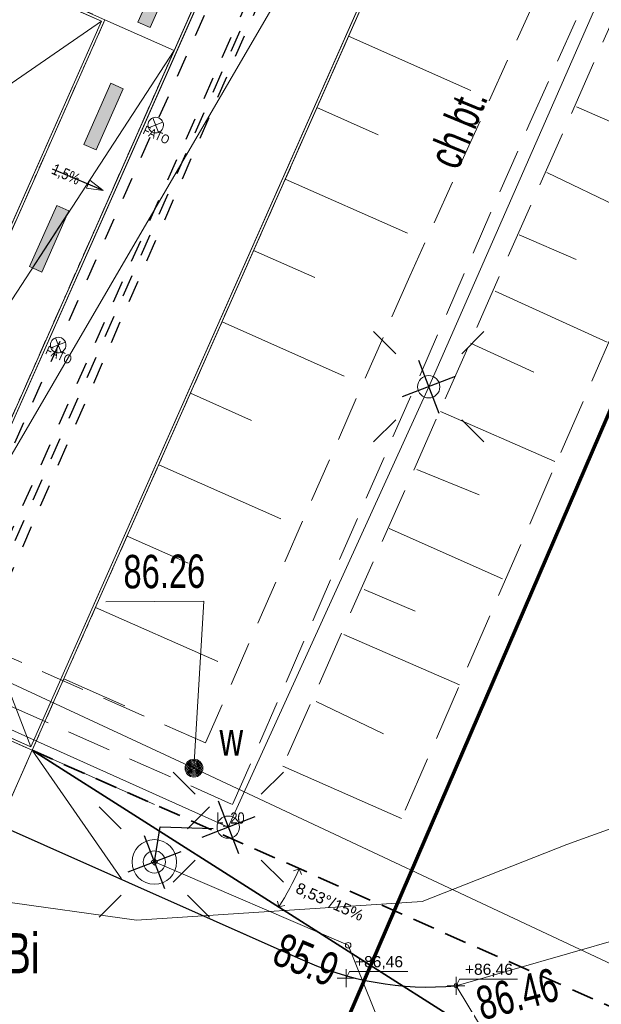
# Model space of a CAD drawing. Header units: metres. Extents: x -1013 to 1493500, y -5789517 to 1032.
# Tile 31 of 66: x 12 to 25, y -25 to -3. Entities that reach past the tile are written whole.
import ezdxf
from ezdxf.xclip import XClip

# ---------------------------------------------------------------- set-up
doc = ezdxf.new("R2010")
doc.units = ezdxf.units.M
doc.header["$MEASUREMENT"] = 0
doc.header["$XCLIPFRAME"] = 0
for name, pattern in [('2_BUBZ02', [1.75, 1.25, -0.5]), ('2_KTCR02', [1.5, 1, -0.5]), ('2_KTJZ01', [2, 1.5, -0.5]), ('GUZ', [1, 0.5, -0.5]), ('Kropki i Kreski', [0.72, 0.36, -0.18, 0, -0.18]), ('Przerywana długa', [0.78, 0.5, -0.28])]:
    doc.linetypes.add(name, pattern=pattern)
for name, color, linetype, lineweight in [('130-Z Teren1', 7, 'Continuous', 13), ('130-Z Teren21', 37, 'Continuous', 5), ('130-Z Teren69', 41, 'Continuous', 13), ('130-Z Teren85', 1, 'Continuous', 25), ('130-Z Teren94', 9, 'Continuous', 13), ('310-W Oświetlenie1', 7, 'Continuous', 13), ('450-K Belki21', 37, 'Continuous', 5), ('450-K Belki69', 41, 'Continuous', 13), ('703-L Płaszczyzny podejścia 2D3', 152, 'Continuous', 30), ('703-L Płaszczyzny podejścia 2D38', 171, 'Continuous', 35), ('708-L Opisy_ numeracja obiektów85', 1, 'Continuous', 25), ('709-L Rzędne terenu25', 5, 'Continuous', 13), ('709-L Rzędne terenu85', 1, 'Continuous', 25), ('711-L Wymiary opisy1', 7, 'Continuous', 13), ('711-L Wymiary opisy85', 1, 'Continuous', 25), ('718-L Elementy do rozbiórki85', 1, 'Continuous', 25), ('720-L Oznakowanie lądowiska1', 7, 'Continuous', 13), ('720-L Oznakowanie lądowiska91', 255, 'Continuous', 13), ('720-L Oznakowanie lądowiska94', 9, 'Continuous', 13), ('722-L Obiekty_Latarnie_ słupy_ anteny1', 7, 'Continuous', 13), ('722-L Obiekty_Latarnie_ słupy_ anteny21', 37, 'Continuous', 5), ('798-L Zakres inwestycji9', 142, 'Continuous', 70), ('810-G Ogólne2', 4, 'Continuous', 20), ('ex_02_DXF_MZ_500_4_BUBZ_D_L_17', 9, 'Continuous', 18), ('ex_02_DXF_MZ_500_4_KTCR_D_L_17', 9, 'Continuous', 18), ('ex_02_DXF_MZ_500_4_KTCR_E_T_17', 9, 'Continuous', 18), ('ex_02_DXF_MZ_500_4_KTJZ_L_07', 9, 'Continuous', 18), ('ex_02_DXF_MZ_500_4_KTKR_L_07', 9, 'Continuous', 18), ('ex_02_DXF_MZ_500_4_Numery_uzytkow3', 9, 'Continuous', 18), ('ex_02_DXF_MZ_500_4_RTPW_T_17', 9, 'Continuous', 18), ('ex_02_DXF_MZ_500_4_SUPE_D_L_31', 9, 'Continuous', 18), ('ex_02_DXF_MZ_500_4_SUPE_L_31', 9, 'Continuous', 18), ('ex_02_DXF_MZ_500_4_SUPW_D_L_05', 9, 'Continuous', 18), ('ex_02_DXF_MZ_500_4_SUSM_D_T_07', 9, 'Continuous', 18), ('ex_02_DXF_MZ_500_4_SUSM_D_T_37', 9, 'Continuous', 18), ('ex_02_DXF_MZ_500_4_SUSM_T_07', 9, 'Continuous', 18), ('ex_02_DXF_MZ_500_4_SUSM_T_37', 9, 'Continuous', 18), ('ex_02_DXF_MZ_500_4_SUTE_T_01', 9, 'Continuous', 18), ('ex_02_DXF_MZ_500_4_SUTW_T_05', 9, 'Continuous', 18), ('ex_02_DXF_MZ_500_4_SUUW_D_T_77', 9, 'Continuous', 18), ('ex_02_DXF_MZ_500_4_SUUW_E_T_57', 9, 'Continuous', 18)]:
    doc.layers.add(name, color=color, linetype=linetype, lineweight=lineweight)
for name, color, linetype in [('700-L Mapa 1_100 dwg', 7, 'Continuous'), ('711-L Wymiary opisy', 7, 'Continuous'), ('EL-INST_EL', 1, 'GUZ'), ('EL-INST_TEL', 6, 'GUZ')]:
    doc.layers.add(name, color=color, linetype=linetype)
doc.layers.get('700-L Mapa 1_100 dwg').off()
doc.styles.add('STYL_AUTOMATYCZNY_2', font='Arial.ttf')
doc.styles.add('STYL_AUTOMATYCZNY_3', font='Arial Narrow.ttf')
doc.styles.add('STYL_AUTOMATYCZNY_4', font='Arial.ttf', dxfattribs={"width": 0.7})
doc.linetypes.add('Linia z krzyżyków', pattern='A,0,[1,88_A.L.03 Sytuacja 1_1001.Shx,S=0.01587301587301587,R=0,X=0,Y=0],-2,0', length=2)
doc.dimstyles.new('STYL_AUTOMATYCZNY__1', dxfattribs={"dimtxt": 0.25, "dimasz": 0.095, "dimexe": 0.18, "dimexo": 0.3, "dimgap": 0, "dimtad": 1, "dimzin": 0, "dimdsep": 46, "dimtxsty": 'STYL_AUTOMATYCZNY_2', "dimblk": 'ARROWHEAD_2', "dimblk1": 'ARROWHEAD_2', "dimblk2": 'ARROWHEAD_2', "dimcen": 0.09, "dimclrd": 7, "dimclre": 7, "dimclrt": 1, "dimazin": 0, "dimtfac": 1, "dimtdec": 4, "dimtmove": 0, "dimatfit": 3, "dimfxl": 1, "dimtolj": 1, "dimtzin": 0, "dimarcsym": 0})
doc.dimstyles.new('STYL_AUTOMATYCZNY__3', dxfattribs={"dimtxt": 0.25, "dimasz": 0.1835748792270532, "dimexe": 0.18, "dimexo": 0.04, "dimgap": 0, "dimtad": 1, "dimzin": 0, "dimdsep": 46, "dimtxsty": 'STYL_AUTOMATYCZNY_2', "dimblk": 'ARROWHEAD_8', "dimblk1": 'ARROWHEAD_8', "dimblk2": 'ARROWHEAD_8', "dimcen": 0.09, "dimclrd": 7, "dimclre": 7, "dimclrt": 7, "dimazin": 0, "dimtfac": 1, "dimtdec": 4, "dimtmove": 2, "dimatfit": 3, "dimfxl": 1, "dimtolj": 1, "dimtzin": 0, "dimarcsym": 0})
doc.dimstyles.new('STYL_AUTOMATYCZNY__4', dxfattribs={"dimtxt": 0.18, "dimasz": 0.0912, "dimexe": 0.18, "dimexo": 0.0625, "dimgap": 0, "dimtad": 0, "dimtih": 1, "dimtoh": 1, "dimdec": 4, "dimzin": 0, "dimdsep": 46, "dimcen": 0.09, "dimadec": 0, "dimazin": 0, "dimtfac": 1, "dimtdec": 4, "dimtmove": 0, "dimatfit": 3, "dimldrblk": 'ARROWHEAD_7', "dimfxl": 1, "dimtolj": 1, "dimtzin": 0, "dimarcsym": 0})
doc.dimstyles.new('STYL_AUTOMATYCZNY__5', dxfattribs={"dimtxt": 0.18, "dimasz": 0.3648, "dimexe": 0.18, "dimexo": 0.0625, "dimgap": 0, "dimtad": 0, "dimtih": 1, "dimtoh": 1, "dimdec": 4, "dimzin": 0, "dimdsep": 46, "dimcen": 0.09, "dimadec": 0, "dimazin": 0, "dimtfac": 1, "dimtdec": 4, "dimtmove": 0, "dimatfit": 3, "dimldrblk": 'ARROWHEAD_4', "dimfxl": 1, "dimtolj": 1, "dimtzin": 0, "dimarcsym": 0})

# ---------------------------------------------------------------- blocks, each defined once
blk = doc.blocks.new('*D22')
at = {"layer": '711-L Wymiary opisy1', "color": 7, "linetype": 'Continuous', "lineweight": 13, "transparency": 16777216}
for p, q in [((0.6572587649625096, -16.00460375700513), (0.5406367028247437, -16.0896485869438)), ((0.5989477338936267, -16.04712617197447), (11.56701751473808, -20.90732032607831)), ((11.52903670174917, -20.99303217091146), (12.03701010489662, -19.84668131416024)), ((11.50870648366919, -20.94984274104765), (11.62532854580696, -20.86479791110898)), ((11.56701751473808, -20.90732032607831), (11.62290163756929, -20.93208381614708))]:
    blk.add_line(p, q, dxfattribs=at)
at = {"layer": '711-L Wymiary opisy85', "color": 1, "lineweight": 25, "transparency": 16777216, "insert": (5.711030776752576, -18.25771410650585), "char_height": 0.25, "attachment_point": 7, "rotation": 336.10080936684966, "style": 'STYL_AUTOMATYCZNY_2'}
blk.add_mtext('\\A1;{\\pql;\\fArial|b0|i0|c238|p0;\\W1.000000;12,00}', dxfattribs=at)
blk = doc.blocks.new('ARROWHEAD_2')
at = {"color": 0, "linetype": 'Continuous', "lineweight": 0}
for p, q in [((0, 0), (-1, 0)), ((-0.3781315, -0.655), (0.3781315, 0.655))]:
    blk.add_line(p, q, dxfattribs=at)
blk = doc.blocks.new('*D55')
at = {"layer": '711-L Wymiary opisy1', "color": 7, "linetype": 'Continuous', "lineweight": 13, "transparency": 16777216}
for p, q in [((11.6223421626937, -2.217123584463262), (12.43259955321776, -0.3886041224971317)), ((14.32635468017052, -1.227768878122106), (12.34688770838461, -0.3506233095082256)), ((12.4751219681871, -0.4469151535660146), (12.39007713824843, -0.3302930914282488)), ((12.43259955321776, -0.3886041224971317), (12.45736304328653, -0.3327199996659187)), ((13.51609730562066, -3.05628834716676), (11.53663031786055, -2.179142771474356)), ((11.57981974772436, -2.158812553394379), (11.66486457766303, -2.275434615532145)), ((11.59757867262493, -2.273007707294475), (11.6223421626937, -2.217123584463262))]:
    blk.add_line(p, q, dxfattribs=at)
at = {"layer": '711-L Wymiary opisy85', "color": 1, "lineweight": 25, "transparency": 16777216, "insert": (11.8465866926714, -1.587650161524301), "char_height": 0.25, "attachment_point": 7, "rotation": 66.10080936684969, "style": 'STYL_AUTOMATYCZNY_2'}
blk.add_mtext('\\A1;{\\pql;\\fArial|b0|i0|c238|p0;\\W1.000000;2,00}', dxfattribs=at)
blk = doc.blocks.new('*D63')
at = {"layer": '711-L Wymiary opisy1', "color": 7, "linetype": 'Continuous', "lineweight": 13, "transparency": 16777216}
for p, q in [((18.15234748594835, -22.22838813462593), (18.02451132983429, -22.27663884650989)), ((18.15234748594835, -22.22838813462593), (18.20059819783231, -22.35622429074)), ((17.69204423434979, -23.08812608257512), (17.6613251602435, -22.95498498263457)), ((17.69204423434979, -23.08812608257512), (17.82518533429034, -23.05740700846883))]:
    blk.add_line(p, q, dxfattribs=at)
blk.add_arc((12.15854870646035, -19.57240341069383), 6.555904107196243, 327.5700437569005, 336.1008093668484, dxfattribs=at)
at = {"layer": '711-L Wymiary opisy1', "color": 7, "lineweight": 13, "transparency": 16777216, "insert": (18.03022086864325, -22.79978185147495), "char_height": 0.25, "attachment_point": 7, "rotation": 336.10080936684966, "style": 'STYL_AUTOMATYCZNY_2'}
blk.add_mtext('\\A1;{\\pql;\\fArial|b0|i0|c238|p0;\\W1.000000;8,53°/15%}', dxfattribs=at)
blk = doc.blocks.new('ARROWHEAD_8')
at = {"color": 0, "linetype": 'Continuous', "lineweight": 0}
blk.add_line((0, 0), (-1, 0), dxfattribs=at)
at = {"color": 0, "linetype": 'Continuous', "lineweight": 0, "flags": 128}
blk.add_lwpolyline([(-0.525, 0.525), (0, 0), (-0.525, -0.525)], dxfattribs=at)
blk = doc.blocks.new('ARROWHEAD_7')
at = {"color": 0, "linetype": 'Continuous', "lineweight": 0}
for p, q in [((0, 0), (-1, 0)), ((-0.25, 0), (0.25, 0)), ((0, -0.25), (0, 0.25))]:
    blk.add_line(p, q, dxfattribs=at)
blk.add_circle((0, 0), 0.25, dxfattribs=at)
blk = doc.blocks.new('ARROWHEAD_4')
at = {"color": 0, "linetype": 'Continuous', "lineweight": 0}
blk.add_line((0, 0), (-1, 0), dxfattribs=at)
at = {"color": 0, "linetype": 'Continuous', "lineweight": 0, "flags": 128}
blk.add_lwpolyline([(-1, 0.2679), (0, 0), (-1, -0.2679)], close=True, dxfattribs=at)
blk = doc.blocks.new('Rysunek_1_4', base_point=(-51.90972969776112, -72.41329352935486))
at = {"layer": 'ex_02_DXF_MZ_500_4_BUBZ_D_L_17', "color": 9, "linetype": '2_BUBZ02', "lineweight": 18}
for p, q in [((30.42685853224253, 8.66628694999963), (17.78199997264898, -19.93041810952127)), ((28.71466205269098, -2.117595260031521), (20.44779407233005, -21.10187795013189))]:
    blk.add_line(p, q, dxfattribs=at)
at = {"layer": 'ex_02_DXF_MZ_500_4_BUBZ_D_L_17', "color": 9, "linetype": 'Continuous', "lineweight": 18}
for p, q in [((24.3779372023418, -5.136455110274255), (25.7278449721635, -5.72319910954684)), ((23.70686217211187, -6.60622198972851), (26.18535054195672, -7.798302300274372)), ((23.08641119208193, -8.007491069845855), (24.36794190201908, -8.560645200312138)), ((22.55017396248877, -9.271884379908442), (25.06237179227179, -10.41262129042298)), ((21.99618375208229, -10.43419003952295), (23.41470809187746, -11.08859303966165)), ((21.32558779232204, -11.97209522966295), (23.8887689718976, -13.09543807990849)), ((20.78959011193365, -13.27055769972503), (22.19048122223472, -13.83990762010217)), ((20.17032758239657, -14.59856611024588), (22.71309145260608, -15.72545965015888)), ((19.60755396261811, -15.96535861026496), (20.75571349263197, -16.44790214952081)), ((19.15130919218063, -16.97706498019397), (21.7485830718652, -18.10357507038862)), ((18.53498372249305, -18.48051755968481), (20.03918297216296, -19.20586663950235)), ((17.78199997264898, -19.93041810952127), (20.44779407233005, -21.10187795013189))]:
    blk.add_line(p, q, dxfattribs=at)
at = {"layer": 'ex_02_DXF_MZ_500_4_KTCR_D_L_17', "color": 9, "linetype": '2_KTCR02', "lineweight": 18}
for p, q in [((23.33605445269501, -5.479362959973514), (29.53480458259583, 8.383375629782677)), ((25.30482585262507, 1.375911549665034), (20.63469929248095, -8.932706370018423)), ((16.65687091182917, -20.79008482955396), (23.33605445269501, -5.479362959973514)), ((20.63469929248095, -8.932706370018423), (16.04748769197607, -19.40428106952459)), ((16.04748769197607, -19.40428106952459), (2.140270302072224, -13.33710066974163)), ((2.001814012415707, -14.29705921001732), (16.65687091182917, -20.79008482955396))]:
    blk.add_line(p, q, dxfattribs=at)
at = {"layer": 'ex_02_DXF_MZ_500_4_KTJZ_L_07', "color": 9, "linetype": '2_KTJZ01', "lineweight": 18}
for p, q in [((18.1202703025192, -24.22710067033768), (2.910270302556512, -17.46710066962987)), ((21.67027030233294, -24.85710067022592), (24.20027030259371, -29.02710067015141))]:
    blk.add_line(p, q, dxfattribs=at)
blk.add_arc((21.054513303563, -18.00985836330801), 6.874873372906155, 244.7349156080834, 275.1386573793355, dxfattribs=at)
at = {"layer": 'ex_02_DXF_MZ_500_4_KTKR_L_07', "color": 9, "linetype": 'Continuous', "lineweight": 18}
blk.add_line((26.55027030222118, -23.45710066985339), (21.67027030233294, -24.85710067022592), dxfattribs=at)
at = {"layer": 'ex_02_DXF_MZ_500_4_RTPW_T_17', "color": 9, "linetype": 'Continuous', "lineweight": 18}
blk.add_circle((21.67027030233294, -24.85710067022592), 0.045, dxfattribs=at)
at = {"layer": 'ex_02_DXF_MZ_500_4_SUPE_D_L_31', "color": 9, "linetype": 'Continuous', "lineweight": 18}
for p, q in [((25.35026313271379, -1.643906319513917), (21.05861251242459, -11.41499274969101)), ((21.05861251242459, -11.41499274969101), (16.55772900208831, -21.29756112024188)), ((16.55772900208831, -21.29756112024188), (6.605501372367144, -16.82715092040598)), ((27.46293262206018, -20.49078238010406), (24.16105707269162, -21.68411681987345)), ((24.16105707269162, -21.68411681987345), (20.90981587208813, -22.96710340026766)), ((14.50221979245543, -23.38221107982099), (10.67816453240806, -22.84905946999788)), ((20.90981587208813, -22.96710340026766), (14.50221979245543, -23.38221107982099))]:
    blk.add_line(p, q, dxfattribs=at)
at = {"layer": 'ex_02_DXF_MZ_500_4_SUPE_L_31', "color": 9, "linetype": 'Continuous', "lineweight": 18}
for p, q in [((14.90027030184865, -22.07710066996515), (19.2502703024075, -23.94710067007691)), ((19.2502703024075, -23.94710067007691), (22.09027030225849, -30.97710067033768))]:
    blk.add_line(p, q, dxfattribs=at)
at = {"layer": 'ex_02_DXF_MZ_500_4_SUPW_D_L_05', "color": 9, "linetype": 'Continuous', "lineweight": 18}
for p, q in [((15.78835405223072, -19.97285069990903), (1.450382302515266, -13.31308711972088)), ((35.56519566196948, -29.25460029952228), (15.78835405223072, -19.97285069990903))]:
    blk.add_line(p, q, dxfattribs=at)
at = {"layer": 'ex_02_DXF_MZ_500_4_SUSM_D_T_07', "color": 9, "linetype": 'Continuous', "lineweight": 18}
for p, q in [((20.31612252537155, -10.67250276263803), (19.82115253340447, -10.17753277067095)), ((21.80110249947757, -10.67250276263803), (22.29607249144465, -10.17753277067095)), ((20.31612252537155, -12.15748273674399), (19.82115253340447, -12.65245272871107)), ((21.80110249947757, -12.15748273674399), (22.29607249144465, -12.65245272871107)), ((15.81523901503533, -20.5550711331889), (15.32026902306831, -20.06010114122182)), ((17.30021898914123, -20.5550711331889), (17.79518898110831, -20.06010114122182)), ((15.81523901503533, -22.04005110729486), (15.32026902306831, -22.53502109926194)), ((17.30021898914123, -22.04005110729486), (17.79518898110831, -22.53502109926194))]:
    blk.add_line(p, q, dxfattribs=at)
at = {"layer": 'ex_02_DXF_MZ_500_4_SUSM_D_T_37', "color": 9, "linetype": 'Continuous', "lineweight": 18}
for centre in [(21.05861251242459, -11.41499274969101), (16.55772900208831, -21.29756112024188)]:
    blk.add_circle(centre, 0.25, dxfattribs=at)
at = {"layer": 'ex_02_DXF_MZ_500_4_SUSM_T_07', "color": 9, "linetype": 'Continuous', "lineweight": 18}
for p, q in [((14.15778031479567, -21.33461068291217), (13.66281032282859, -20.83964069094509)), ((15.64276028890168, -21.33461068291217), (16.13773028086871, -20.83964069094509)), ((14.15778031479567, -22.81959065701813), (13.66281032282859, -23.31456064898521)), ((15.64276028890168, -22.81959065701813), (16.13773028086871, -23.31456064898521))]:
    blk.add_line(p, q, dxfattribs=at)
at = {"layer": 'ex_02_DXF_MZ_500_4_SUSM_T_37', "color": 9, "linetype": 'Continuous', "lineweight": 18}
blk.add_circle((14.90027030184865, -22.07710066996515), 0.25, dxfattribs=at)
at = {"layer": 'ex_02_DXF_MZ_500_4_SUTE_T_01', "color": 9, "linetype": 'Continuous', "lineweight": 18}
blk.add_circle((19.25027030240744, -23.94710067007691), 0.0625, dxfattribs=at)
at = {"layer": 'ex_02_DXF_MZ_500_4_SUTW_T_05', "color": 9, "linetype": 'Continuous', "lineweight": 18}
for p in [(13.81353080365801, -16.24135600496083), (15.78835403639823, -19.97285053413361)]:
    blk.add_line(p, (16.01203194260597, -16.22589016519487), dxfattribs=at)
at = {"layer": 'ex_02_DXF_MZ_500_4_SUUW_D_T_77', "color": 9, "linetype": 'Continuous', "lineweight": 18}
for radius in [0.2, 0.175, 0.15, 0.125, 0.1, 0.075, 0.05, 0.025, 0.00715]:
    blk.add_circle((15.78835405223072, -19.97285069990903), radius, dxfattribs=at)
at = {"layer": 'ex_02_DXF_MZ_500_4_KTCR_E_T_17', "color": 9, "linetype": 'Continuous', "lineweight": 18, "insert": (21.37330995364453, -6.438982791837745), "char_height": 0.75, "attachment_point": 4, "rotation": 67.5694395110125, "style": 'STYL_AUTOMATYCZNY_4'}
blk.add_mtext('\\A1;{\\pql;\\fArial|b0|i0|c238|p0;\\W0.700000;ch.bt.}', dxfattribs=at)
at = {"layer": 'ex_02_DXF_MZ_500_4_Numery_uzytkow3', "color": 9, "linetype": 'Continuous', "lineweight": 18, "insert": (11.54059493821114, -24.57571441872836), "char_height": 0.8999999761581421, "attachment_point": 7, "style": 'STYL_AUTOMATYCZNY_4'}
blk.add_mtext('\\A1;{\\pql;\\fArial|b0|i0|c238|p0;\\W0.700000;Bi}', dxfattribs=at)
at = {"layer": 'ex_02_DXF_MZ_500_4_RTPW_T_17', "color": 9, "linetype": 'Continuous', "lineweight": 18, "insert": (22.06396091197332, -24.91073565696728), "char_height": 0.75, "attachment_point": 1, "rotation": 14.808386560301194, "style": 'STYL_AUTOMATYCZNY_4'}
blk.add_mtext('\\A1;{\\pql;\\fArial|b0|i0|c238|p0;\\W0.700000;86.46}', dxfattribs=at)
at = {"layer": 'ex_02_DXF_MZ_500_4_SUTE_T_01', "color": 9, "linetype": 'Continuous', "lineweight": 18, "insert": (17.5009513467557, -24.3482270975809), "char_height": 0.75, "attachment_point": 7, "rotation": 337.19898440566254, "style": 'STYL_AUTOMATYCZNY_4'}
blk.add_mtext('\\A1;{\\pql;\\fArial|b0|i0|c238|p0;\\W0.700000;85.9}', dxfattribs=at)
at = {"layer": 'ex_02_DXF_MZ_500_4_SUTW_T_05', "color": 9, "linetype": 'Continuous', "lineweight": 18, "insert": (14.20561214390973, -15.5698274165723), "char_height": 0.75, "attachment_point": 4, "rotation": 0.4030531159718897, "style": 'STYL_AUTOMATYCZNY_4'}
blk.add_mtext('\\A1;{\\pql;\\fArial|b0|i0|c238|p0;\\W0.700000;86.26}', dxfattribs=at)
at = {"layer": 'ex_02_DXF_MZ_500_4_SUUW_E_T_57', "color": 9, "linetype": 'Continuous', "lineweight": 18, "insert": (16.36215092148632, -19.6915612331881), "char_height": 0.75, "attachment_point": 7, "style": 'STYL_AUTOMATYCZNY_4'}
blk.add_mtext('\\A1;{\\pql;\\fArial|b0|i0|c238|p0;\\W0.700000;w}', dxfattribs=at)

msp = doc.modelspace()

# ---------------------------------------------------------------- hatches: boundary and pattern name
at = {"layer": '720-L Oznakowanie lądowiska91', "linetype": 'Continuous', "lineweight": 13}
for points in [[(15.41361421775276, -1.983003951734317), (15.13933669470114, -1.861464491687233), (14.53163963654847, -3.232851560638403), (14.80591715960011, -3.354391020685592)], [(14.19822010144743, -4.725778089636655), (13.92394257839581, -4.604238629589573), (13.31624552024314, -5.975625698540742), (13.59052304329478, -6.097165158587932)], [(12.9828259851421, -7.468552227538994), (12.70854846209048, -7.347012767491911), (12.10085140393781, -8.718399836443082), (12.16399615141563, -8.746380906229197), (12.37512892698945, -8.839939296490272), (12.95300089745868, -7.53585836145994)]]:
    msp.add_hatch(color=8, dxfattribs=at).paths.add_polyline_path(points)

# ---------------------------------------------------------------- linework, layer by layer
at = {"layer": '130-Z Teren1', "color": 7, "linetype": 'Continuous', "lineweight": 13, "flags": 128}
for points in [[(10.43259447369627, -15.09967639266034), (12.12802781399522, -19.49330998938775), (25.56992144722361, 10.84133469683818), (21.17660906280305, 9.146495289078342)], [(16.15487420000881, -2.0380264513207), (21.09744612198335, 9.115947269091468), (18.85448079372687, 8.250420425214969), (14.60063095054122, -1.34930691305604), (10.94359212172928, 0.2712074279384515), (10.53846509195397, -0.6430522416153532), (10.13333502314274, -1.557312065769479), (13.7903740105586, -3.177826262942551), (9.53652402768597, -12.77755340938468), (10.40204727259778, -15.02051340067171), (15.34461688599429, -3.86654574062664)], [(13.71121190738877, -3.208374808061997), (9.505976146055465, -12.69839014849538), (7.499999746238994, -7.500000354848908), (10.10902748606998, -1.612167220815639)], [(2.618720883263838, -11.63717626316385), (10.43259447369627, -15.09967639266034), (12.12802781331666, -19.49330998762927), (1.2696422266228, -14.68166139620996)]]:
    msp.add_lwpolyline(points, close=True, dxfattribs=at)
at = {"layer": '130-Z Teren1', "color": 7, "linetype": 'Continuous', "lineweight": 13}
for points in [[(19.25896174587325, -3.548799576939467), (22.00174078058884, -4.764185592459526)], [(18.5489204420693, -5.151159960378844), (19.92030995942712, -5.758852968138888)], [(17.83887913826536, -6.753520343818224), (20.58165817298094, -7.968906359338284)], [(17.12883783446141, -8.355880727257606), (18.50022735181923, -8.96357373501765)], [(16.41879653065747, -9.958241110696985), (19.16157556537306, -11.17362712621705)], [(15.70875522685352, -11.56060149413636), (17.08014474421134, -12.16829450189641)], [(14.99871392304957, -13.16296187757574), (17.74149295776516, -14.3783478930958)], [(14.28867261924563, -14.76532226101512), (15.66006213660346, -15.37301526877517)], [(13.57863131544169, -16.3676826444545), (16.32141035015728, -17.58306865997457)], [(12.86859001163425, -17.97004302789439), (14.23997952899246, -18.57773603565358)], [(12.15854870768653, -19.57240341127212), (11.42042479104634, -21.23813822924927)], [(12.15854870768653, -19.57240341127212), (14.90132774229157, -20.78778942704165)], [(12.15854870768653, -19.57240341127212), (14.16320118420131, -22.45352307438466)]]:
    msp.add_lwpolyline(points, dxfattribs=at)
at = {"layer": '130-Z Teren21', "color": 37, "linetype": 'Continuous', "lineweight": 5}
for p, q in [((21.09744576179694, 9.115947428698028), (10.40204661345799, -15.02051306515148)), ((21.17660906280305, 9.146495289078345), (10.43259447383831, -15.0996763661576)), ((13.71121190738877, -3.208374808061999), (10.10902748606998, -1.612167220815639)), ((9.505976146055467, -12.69839014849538), (13.71121190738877, -3.208374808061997)), ((9.536524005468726, -12.77755344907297), (13.79037520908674, -3.177826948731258))]:
    msp.add_line(p, q, dxfattribs=at)
at = {"layer": '130-Z Teren69', "color": 41, "linetype": 'Kropki i Kreski', "lineweight": 13}
for p, q in [((21.09744576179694, 9.115947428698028), (10.40204661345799, -15.02051306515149)), ((13.79037520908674, -3.177826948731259), (9.536524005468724, -12.77755344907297))]:
    msp.add_line(p, q, dxfattribs=at)
at = {"layer": '130-Z Teren85', "color": 1, "linetype": 'Continuous', "lineweight": 25}
msp.add_lwpolyline([(1.619608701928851, -14.90236614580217, 0.2937400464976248), (2.910270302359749, -17.46710066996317), (18.1202703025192, -24.22710067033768, 0.1334451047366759), (21.67027030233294, -24.85710067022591)], format="xyb", dxfattribs=at)
at = {"layer": '130-Z Teren94', "color": 9, "linetype": 'Continuous', "lineweight": 13}
for p, q in [((10.43259447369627, -15.09967639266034), (25.56992144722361, 10.84133469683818)), ((13.71121190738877, -3.208374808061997), (7.499999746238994, -7.500000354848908)), ((13.7903740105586, -3.177826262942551), (15.34461688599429, -3.86654574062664)), ((9.53652402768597, -12.77755340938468), (15.34461688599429, -3.86654574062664))]:
    msp.add_line(p, q, dxfattribs=at)
at = {"layer": '310-W Oświetlenie1', "color": 7, "linetype": 'Continuous', "lineweight": 13}
for p, q in [((15.09344163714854, -5.479323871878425), (14.76690967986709, -5.605327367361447)), ((14.8671739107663, -5.379059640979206), (14.99317740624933, -5.705591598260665)), ((12.67947907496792, -10.31606192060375), (12.80548257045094, -10.64259387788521)), ((12.90574680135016, -10.41632615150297), (12.5792148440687, -10.54232964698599))]:
    msp.add_line(p, q, dxfattribs=at)
at = {"layer": '310-W Oświetlenie1', "color": 7, "linetype": 'Continuous', "lineweight": 13, "flags": 128}
for points in [[(14.85927814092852, -5.70232106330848, -0.9999999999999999), (15.00107317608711, -5.382330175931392, -0.9999999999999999)], [(12.67158330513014, -10.63932334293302, -0.9999999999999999), (12.81337834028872, -10.31933245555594, -0.9999999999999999)]]:
    msp.add_lwpolyline(points, format="xyb", close=True, dxfattribs=at)
at = {"layer": '450-K Belki21', "color": 37, "linetype": 'Continuous', "lineweight": 5}
for p, q in [((12.12800084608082, -19.49324010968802), (25.56992144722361, 10.84133469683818)), ((12.15854870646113, -19.57240341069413), (25.64908429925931, 10.87188154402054)), ((1.190478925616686, -14.71220925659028), (12.15854870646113, -19.57240341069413)), ((1.2696422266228, -14.68166139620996), (12.12800084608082, -19.49324010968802))]:
    msp.add_line(p, q, dxfattribs=at)
at = {"layer": '450-K Belki69', "color": 41, "linetype": 'Kropki i Kreski', "lineweight": 13}
for p, q in [((12.15854870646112, -19.57240341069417), (25.64908429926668, 10.87188154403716)), ((1.190478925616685, -14.71220925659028), (12.15854870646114, -19.57240341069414))]:
    msp.add_line(p, q, dxfattribs=at)
at = {"layer": '703-L Płaszczyzny podejścia 2D3', "color": 152, "linetype": 'Continuous', "lineweight": 30}
msp.add_circle((8.227287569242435, 10.35503282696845), 1021.659312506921, dxfattribs=at)
at = {"layer": '703-L Płaszczyzny podejścia 2D38', "color": 171, "linetype": 'Przerywana długa', "lineweight": 35}
msp.add_line((12.15854870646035, -19.57240341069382), (367.8055635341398, -177.1674567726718), dxfattribs=at)
at = {"layer": '703-L Płaszczyzny podejścia 2D38', "color": 171, "linetype": 'Continuous', "lineweight": 35}
msp.add_line((12.15854870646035, -19.57240341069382), (344.1663055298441, -230.5145089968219), dxfattribs=at)
at = {"layer": '709-L Rzędne terenu25', "color": 5, "linetype": 'Continuous', "lineweight": 13}
for p, q in [((19.20338536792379, -24.8869400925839), (19.20338536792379, -24.4869400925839)), ((19.00338536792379, -24.6869400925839), (19.40338536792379, -24.6869400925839)), ((19.20338536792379, -24.6869400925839), (19.27838536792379, -24.5369400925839)), ((19.27838536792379, -24.5369400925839), (20.58659040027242, -24.5369400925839)), ((21.67027030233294, -25.05710067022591), (21.67027030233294, -24.65710067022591)), ((21.67027030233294, -24.85710067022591), (21.74527030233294, -24.70710067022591)), ((21.74527030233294, -24.70710067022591), (23.05347533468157, -24.70710067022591)), ((21.47027030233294, -24.85710067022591), (21.87027030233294, -24.85710067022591))]:
    msp.add_line(p, q, dxfattribs=at)
at = {"layer": '718-L Elementy do rozbiórki85', "color": 1, "linetype": 'Continuous', "lineweight": 25}
for p, q in [((20.82950352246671, -10.821267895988), (21.28772150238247, -12.00871760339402)), ((21.6523373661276, -11.18588375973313), (20.46488765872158, -11.64410173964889)), ((16.32862001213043, -20.70383626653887), (16.78683799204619, -21.89128597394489)), ((17.15145385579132, -21.068452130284), (15.9640041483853, -21.52667011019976)), ((14.67116131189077, -21.48337581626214), (15.12937929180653, -22.67082552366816)), ((15.49399515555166, -21.84799168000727), (14.30654544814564, -22.30620965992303))]:
    msp.add_line(p, q, dxfattribs=at)
at = {"layer": '720-L Oznakowanie lądowiska1', "color": 7, "linetype": 'Continuous', "lineweight": 13, "flags": 128}
for points in [[(15.41361421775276, -1.983003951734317), (15.13933669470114, -1.861464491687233), (14.53163963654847, -3.232851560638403), (14.80591715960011, -3.354391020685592)], [(14.19822010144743, -4.725778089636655), (13.92394257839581, -4.604238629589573), (13.31624552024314, -5.975625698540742), (13.59052304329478, -6.097165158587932)], [(12.9828259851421, -7.468552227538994), (12.70854846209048, -7.347012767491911), (12.10085140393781, -8.718399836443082), (12.16399615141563, -8.746380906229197), (12.37512892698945, -8.839939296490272), (12.95300089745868, -7.53585836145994)]]:
    msp.add_lwpolyline(points, close=True, dxfattribs=at)
at = {"layer": '720-L Oznakowanie lądowiska94', "color": 9, "linetype": 'Continuous', "lineweight": 13}
msp.add_line((12.16399615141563, -8.746380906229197), (12.95300089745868, -7.53585836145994), dxfattribs=at)
at = {"layer": '722-L Obiekty_Latarnie_ słupy_ anteny1', "color": 7, "linetype": 'Continuous', "lineweight": 13, "flags": 128}
msp.add_lwpolyline([(14.90027030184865, -22.14781134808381), (14.97098097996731, -22.07710066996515), (14.90027030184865, -22.00638999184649), (14.82955962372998, -22.07710066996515)], close=True, dxfattribs=at)
at = {"layer": '722-L Obiekty_Latarnie_ słupy_ anteny21', "color": 37, "linetype": 'Continuous', "lineweight": 5, "flags": 128}
msp.add_lwpolyline([(15.40027030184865, -22.07710066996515, 0.9999999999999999), (14.40027030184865, -22.07710066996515, 0.9999999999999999)], format="xyb", close=True, dxfattribs=at)
at = {"layer": '798-L Zakres inwestycji9', "color": 142, "linetype": 'Linia z krzyżyków', "lineweight": 70}
msp.add_lwpolyline([(-11.80752667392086, 31.5509557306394), (35.1462653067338, 11.30200538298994), (17.37897332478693, -29.89725272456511), (8.590270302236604, -26.10710067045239), (-4.619729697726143, -20.17710066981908), (-29.40883094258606, -9.263405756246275)], close=True, dxfattribs=at)
at = {"layer": '810-G Ogólne2', "color": 4, "linetype": 'Continuous', "lineweight": 20}
msp.add_lwpolyline([(-18.286298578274, -6.081618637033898), (-4.79551380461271, 24.3632286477), (25.64933348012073, 10.87244387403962), (12.15854870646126, -19.57240341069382)], close=True, dxfattribs=at)
at = {"layer": 'EL-INST_EL'}
msp.add_line((10.73054433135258, -16.81954574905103), (23.00232685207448, 10.75079316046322), dxfattribs=at)
at = {"layer": 'EL-INST_EL', "linetype": 'GUZ'}
for p, q in [((22.86956580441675, 10.2885045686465), (10.7973640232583, -17.07969709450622)), ((10.55478598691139, -15.41633017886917), (21.49326996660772, 9.268655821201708))]:
    msp.add_line(p, q, dxfattribs=at)
at = {"layer": 'EL-INST_TEL', "linetype": 'GUZ'}
msp.add_line((22.89047607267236, 10.21100235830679), (10.91598863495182, -17.36781767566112), dxfattribs=at)

# ---------------------------------------------------------------- block references
at = {"layer": '700-L Mapa 1_100 dwg', "color": 52, "linetype": 'Continuous', "lineweight": 25}
ref = msp.add_blockref('Rysunek_1_4', (-51.90972969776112, -72.41329352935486), dxfattribs=at)
XClip(ref).set_block_clipping_path([(-454.4097296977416, -337.8271006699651), (350.5902703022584, 193.0005136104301)])

# ---------------------------------------------------------------- texts
at = {"layer": '310-W Oświetlenie1', "color": 7, "lineweight": 13, "char_height": 0.2, "attachment_point": 6, "style": 'STYL_AUTOMATYCZNY_3'}
for insert, rotation in [((15.2233143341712, -5.889746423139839), 336.1008093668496), ((13.03561949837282, -10.82674870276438), 336.1008093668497)]:
    msp.add_mtext('\\A1;{\\pqr;\\fArial Narrow|b0|i0|c238|p0;\\W1.000000;FATO}', dxfattribs=dict(at, insert=insert, rotation=rotation))
at = {"layer": '708-L Opisy_ numeracja obiektów85', "color": 1, "linetype": 'Continuous', "lineweight": 25, "insert": (16.28848312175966, -21.28764309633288), "char_height": 0.25, "attachment_point": 7, "style": 'STYL_AUTOMATYCZNY_3'}
msp.add_mtext('\\A1;{\\pql;\\fArial Narrow|b0|i0|c238|p0;\\W1.000000;L_20}', dxfattribs=at)
at = {"layer": '709-L Rzędne terenu85', "color": 1, "lineweight": 25, "char_height": 0.25, "attachment_point": 7, "style": 'STYL_AUTOMATYCZNY_2'}
for insert in [(19.4033853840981, -24.4869400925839), (21.87027031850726, -24.65710067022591)]:
    msp.add_mtext('\\A1;{\\pql;\\fArial|b0|i0|c238|p0;\\W1.000000;+86,46}', dxfattribs=dict(at, insert=insert))
at = {"layer": '711-L Wymiary opisy1', "color": 7, "linetype": 'Continuous', "lineweight": 13, "insert": (12.61151370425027, -6.531432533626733), "char_height": 0.25, "attachment_point": 4, "rotation": 336.10078746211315, "style": 'STYL_AUTOMATYCZNY_3'}
msp.add_mtext('\\A1;{\\pql;\\fArial Narrow|b0|i0|c238|p0;\\W1.000000;1,5%}', dxfattribs=at)

# ---------------------------------------------------------------- dimensions: what is measured, and where the dimension line sits
at = {"layer": '711-L Wymiary opisy', "color": 7, "linetype": 'Continuous', "lineweight": 13}
for base, p1, p2, angle, picture, middle, turn in [((12.43259955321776, -0.3886041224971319), (13.79037520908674, -3.177826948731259), (14.6006325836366, -1.349307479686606), 66.10080936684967, '*D55', (11.86342210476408, -1.241113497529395), 66.10080936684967), ((11.56701751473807, -20.90732032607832), (1.190478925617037, -14.71220925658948), (12.15854870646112, -19.57240341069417), 336.1008093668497, '*D22', (6.144539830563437, -18.31308890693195), 336.1008093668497)]:
    dim = msp.add_linear_dim(base=base, p1=p1, p2=p2, angle=angle, dimstyle='STYL_AUTOMATYCZNY__1', dxfattribs=at)
    dim.commit()
    dim.dimension.update_dxf_attribs({"geometry": picture, "text_midpoint": middle, "dimtype": 160, "text_rotation": turn})
dim = msp.add_angular_dim_3p(base=(17.93820404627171, -22.66682788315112), center=(12.15854870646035, -19.57240341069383), p1=(367.8055635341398, -177.1674567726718), p2=(63.36797135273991, -52.10846082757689), text='8,53°/15%', dimstyle='STYL_AUTOMATYCZNY__3', dxfattribs=at)
dim.commit()
dim.dimension.update_dxf_attribs({"geometry": '*D63', "text_midpoint": (18.80641958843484, -23.00701001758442), "dimtype": 165, "text_rotation": 336.1008093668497})

# ---------------------------------------------------------------- leaders
at = {"layer": '708-L Opisy_ numeracja obiektów85', "color": 1, "linetype": 'Continuous', "lineweight": 25, "annotation_type": 0, "has_hookline": 1, "hookline_direction": 0, "text_width": 0.6024897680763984}
msp.add_leader([(14.90027030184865, -22.07710066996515), (15.03275890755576, -21.28764309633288), (16.21648312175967, -21.32440809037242)], dimstyle='STYL_AUTOMATYCZNY__4', dxfattribs=at)
at = {"layer": '711-L Wymiary opisy1', "color": 7, "linetype": 'Continuous', "lineweight": 13, "annotation_type": 0, "has_hookline": 1, "hookline_direction": 1, "text_width": 0.6038540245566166, "horizontal_direction": (0.9142595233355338, -0.4051290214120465, 0)}
msp.add_leader([(13.75200556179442, -7.013279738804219), (12.61151370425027, -6.531432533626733)], dimstyle='STYL_AUTOMATYCZNY__5', dxfattribs=at)

doc.saveas('drawing.dxf')
